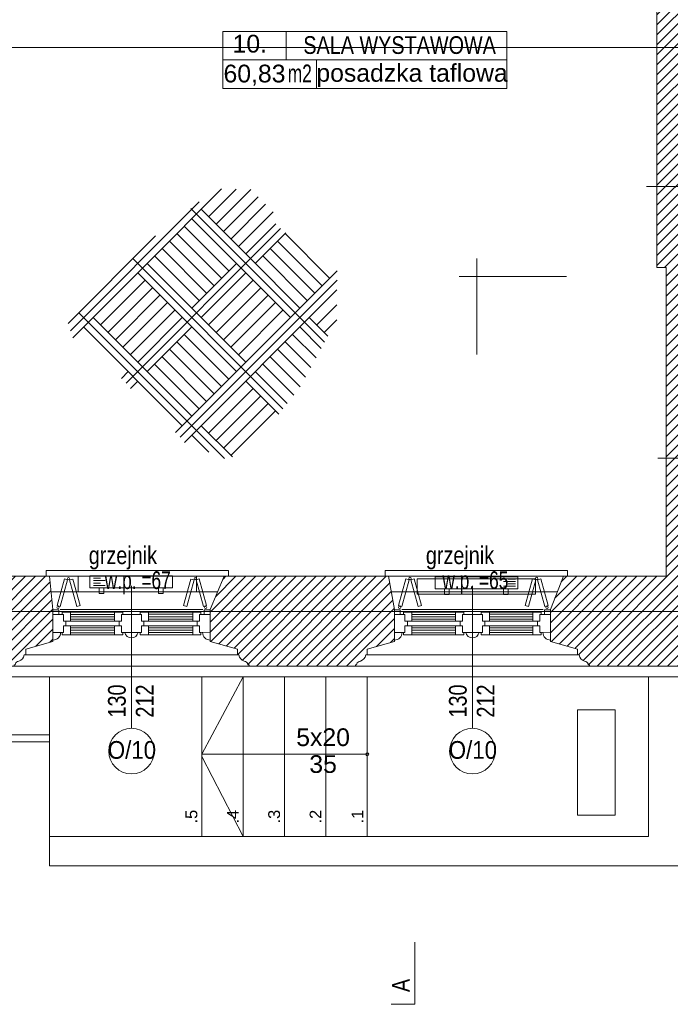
# Model space of a CAD drawing. Header units: millimetres. Extents: x -573548 to 674770, y -184010 to -47794.
# Tile 84 of 181: x 96105 to 101612, y -133345 to -125018. Entities that reach past the tile are written whole.
import ezdxf
from ezdxf.enums import TextEntityAlignment as Align

# ---------------------------------------------------------------- set-up
doc = ezdxf.new("R2010")
doc.units = ezdxf.units.MM
for name, color, linetype, lineweight in [('A.03 RZUT PARTERU_is$0$0_Nr_pióra__25', 8, 'Continuous', 9), ('A.03 RZUT PARTERU_is$0$A-OPISY-2_Nr_pióra__2', 8, 'Continuous', 9), ('A.03 RZUT PARTERU_is$0$A-OPISY-3_Nr_pióra__6', 8, 'Continuous', 9), ('A.03 RZUT PARTERU_is$0$COKÓŁ_Nr_pióra__1', 8, 'Continuous', 9), ('A.03 RZUT PARTERU_is$0$detalokna_Nr_pióra__1', 8, 'Continuous', 9), ('A.03 RZUT PARTERU_is$0$detalokna_Nr_pióra__2', 8, 'Continuous', 9), ('A.03 RZUT PARTERU_is$0$detalokna_Nr_pióra__8', 8, 'Continuous', 9), ('A.03 RZUT PARTERU_is$0$DIM MALY_Nr_pióra__8', 8, 'Continuous', 9), ('A.03 RZUT PARTERU_is$0$Drawing & Figure_Nr_pióra__18', 8, 'Continuous', 9), ('A.03 RZUT PARTERU_is$0$Nowe_0_Nr_pióra__59', 8, 'Continuous', 9), ('A.03 RZUT PARTERU_is$0$Nowe_A-OKNA-OPIS_Nr_pióra__59', 8, 'Continuous', 9), ('A.03 RZUT PARTERU_is$0$Nowe_A_okno_Nr_pióra__59', 8, 'Continuous', 9), ('A.03 RZUT PARTERU_is$0$Nowe_Annotation - Text_Nr_pióra__59', 8, 'Continuous', 9), ('A.03 RZUT PARTERU_is$0$Nowe_GRZEJNIK_Nr_pióra__59', 8, 'Continuous', 9), ('A.03 RZUT PARTERU_is$0$Nowe_okiennice_Nr_pióra__59', 8, 'Continuous', 9), ('A.03 RZUT PARTERU_is$0$Nowe_SCHODY_Nr_pióra__59', 8, 'Continuous', 9), ('A.03 RZUT PARTERU_is$0$Nowe_WIDOK_Nr_pióra__59', 8, 'Continuous', 9), ('A.03 RZUT PARTERU_is$0$opaska_Nr_pióra__1', 8, 'Continuous', 9), ('A.03 RZUT PARTERU_is$0$opisy inne_Nr_pióra__25', 8, 'Continuous', 9), ('A.03 RZUT PARTERU_is$0$PARAPET_Nr_pióra__7', 8, 'Continuous', 9), ('A.03 RZUT PARTERU_is$0$POSADZKI_Nr_pióra__18', 8, 'Continuous', 9), ('A.03 RZUT PARTERU_is$0$SCHODY_Nr_pióra__1', 8, 'Continuous', 9), ('A.03 RZUT PARTERU_is$0$SCIANY_KONSTR_Nr_pióra__21', 8, 'Continuous', 9), ('A.03 RZUT PARTERU_is$0$Structural - Bearing_Nr_pióra__21', 8, 'Continuous', 9), ('A.03 RZUT PARTERU_is$0$Structural - Grid', 8, 'Continuous', 9), ('A.03 RZUT PARTERU_is$0$Structural - Grid_Nr_pióra__17', 8, 'Continuous', 9), ('SAN_Grzejniki CO na rzucie', 7, 'Continuous', 13)]:
    doc.layers.add(name, color=color, linetype=linetype, lineweight=lineweight)
doc.styles.add('A.03 RZUT PARTERU_is$0$STYL_AUTOMATYCZNY_2', font='arial.ttf')
doc.styles.add('A.03 RZUT PARTERU_is$0$STYL_AUTOMATYCZNY_3', font='arial.ttf', dxfattribs={"width": 0.8})
doc.styles.add('A.03 RZUT PARTERU_is$0$STYL_AUTOMATYCZNY_4', font='arial.ttf', dxfattribs={"width": 0.7})
doc.styles.add('A.03 RZUT PARTERU_is$0$STYL_AUTOMATYCZNY_6', font='arial.ttf', dxfattribs={"width": 0.9})
doc.styles.add('A.03 RZUT PARTERU_is$0$STYL_AUTOMATYCZNY_8', font='arial.ttf', dxfattribs={"width": 0.8})
pattern_1 = [(45, (655149.01, 0), (-42.426407, 42.426407), [])]

# ---------------------------------------------------------------- blocks, each defined once
blk = doc.blocks.new('A.03 RZUT PARTERU_is$0$Standardowy znacznik osi_3')
at = {"layer": 'A.03 RZUT PARTERU_is$0$Structural - Grid_Nr_pióra__17'}
blk.add_line((2962.2, 0), (40906.6, 0), dxfattribs=at)
at = {"layer": 'A.03 RZUT PARTERU_is$0$Structural - Grid_Nr_pióra__17', "style": 'A.03 RZUT PARTERU_is$0$STYL_AUTOMATYCZNY_2'}
for tag, p in [('AC_MarkerText_1_0', (-250, -335)), ('AC_MarkerText_1_1', (44118.7, -335))]:
    blk.add_attdef(tag, text='', height=350, rotation=180, dxfattribs=at).set_placement(p, align=Align.TOP_CENTER)
blk = doc.blocks.new('A.03 RZUT PARTERU_is')
at = {"layer": 'A.03 RZUT PARTERU_is$0$Drawing & Figure_Nr_pióra__18'}
h = blk.add_hatch(dxfattribs=at)
h.set_pattern_fill('Common_Brick_0004', color=256, style=0, pattern_type=2)
h.set_pattern_definition(pattern_1)
h.paths.add_polyline_path([(755746.2, -99673.5), (756133.4, -99674.1), (756716.2, -99675.1), (756716.2, -99753.6), (756716.2, -99893.6), (756716.2, -101430.2), (756716.3, -102115.2), (756796.3, -102115.2), (756796.3, -103725.2), (756796.3, -104725.5), (755926.3, -104725.5), (755817.1, -105005.5), (755817.1, -105264.9), (755817.1, -105275.5), (756046.6, -105340.5), (756046.6, -105390.9), (756059.3, -105390.9, 0.270785), (756104.9, -105442), (756115.7, -105446.2, -0.334097), (756136.3, -105475.2), (756146.3, -105475.2), (756146.3, -105485.5), (756211.3, -105485.5), (757111.3, -105485.5), (757176.3, -105485.5), (757176.3, -105475.2), (757186.3, -105475.2, -0.334097), (757206.9, -105446.2), (757217.6, -105442, 0.270785), (757263.3, -105390.9), (757275.9, -105390.9), (757275.9, -105340.5), (757505.5, -105275.5), (757505.5, -105005.5), (757526.3, -104725.5), (757436.3, -104725.5), (757436.3, -103725.2), (757436.3, -102275.5), (759465.1, -102275.5), (759596.3, -102275.5), (759596.3, -103725.5), (759787.7, -103717.6), (759917.7, -103717.6), (759917.7, -103716.6), (759917.7, -101677.4), (759917.7, -101626.4), (759787.7, -101626.4), (759596.3, -101645.2), (759596.3, -102135.2), (759462.8, -102135.4), (757426.4, -102137.7), (757439.7, -101430.2), (757456.3, -100544.9), (757736.3, -100544.9), (757742.5, -100204.9), (757882.5, -100204.9), (757882.5, -100544.9), (759596.3, -100544.9), (759596.3, -100746.2), (759917.7, -100746.2), (759917.7, -100544.9), (760956.3, -100544.9), (760956.3, -99964.9), (757626.6, -99964.9), (757596.9, -100013.9), (757592.6, -99997.5), (757626.6, -99964.9), (757336.3, -99964.9), (757336.3, -99844.9), (757341.2, -98890.5), (757356.3, -96002.6), (757356.3, -96002.4), (757236.7, -96002.4), (756780.6, -96045), (756786.1, -98890.5), (756786.3, -98965.2), (756133.4, -98964.1), (755746.2, -98963.5)])
h = blk.add_hatch(dxfattribs=at)
h.set_pattern_fill('Common_Brick_0004', color=256, style=0, pattern_type=2)
h.set_pattern_definition(pattern_1)
h.paths.add_polyline_path([(735455.7, -98345.2), (735395.7, -98345.2), (735395.7, -98360.2), (735408.7, -98360.2), (735408.7, -98372.2, -0.371445), (735421.7, -98388.1), (735421.7, -98460.5, 0.436052), (735431.7, -98470.2), (735431.7, -98485.2), (735455.7, -98485.2), (735776.3, -98485.2), (736135, -98343.5), (736135, -98085.2), (737045, -98085.2), (737045, -97887.4), (737050.6, -97887.4), (738195, -97887.4), (738195, -98085.2), (742776.3, -98085.2), (742776.3, -98665.2), (743719.8, -98665.2), (743719.8, -98281.5), (744542.7, -98281.5), (744542.7, -98665.2), (746016.3, -98665.2), (746016.3, -98855.2), (746159.7, -98855.2), (746159.7, -98855), (746166.3, -98665.2), (747246.3, -98665.2), (747246.3, -98365.2), (747246.3, -98095.2), (747282, -97255.2), (747610.7, -97256.4), (750156.3, -97265.2), (750156.3, -98890.5), (750156.3, -99595.2), (750436.3, -99595.2), (750436.3, -99735.2), (750156.3, -99735.2), (750156.3, -100105.2), (749506.3, -100105.2), (748146.3, -100105.2), (748237.5, -100675.2), (747316.3, -100675.2), (747277.5, -100675.2), (747316.3, -100105.2), (746116.3, -100105.2), (746127, -99795.6), (745975, -99795.5), (745966.3, -100035.2), (745736.3, -100035.2), (745736.3, -100220.1), (745386.3, -100158.5), (745386.3, -100035.2), (744686.1, -100035.2), (744686.1, -100035.2), (744686.1, -100011, 0.414287), (744682.1, -100007), (744608, -100007), (744608, -100035.2), (744572.3, -100035.2), (744572.3, -100138.2), (744608, -100138.2), (744608, -100165.2), (744656.3, -100165.2), (744636.3, -100774.1), (744815.5, -100774.1), (744836.8, -100774), (744836.8, -101430.2), (744836.8, -101978.1), (744836.8, -102684), (744826.3, -102684), (744826.3, -102684.1), (743396.3, -102684.1), (743396.3, -102194.7), (743396.3, -102194.7), (743396.3, -102197.7), (743266.3, -102197.7), (743266.3, -102197.5), (742673.3, -102209.9), (742676.3, -102949.1), (743286.3, -102938.9), (743416.3, -102938.9), (743416.3, -102835.5), (744796.3, -102835.5), (744796.3, -103312.4), (744796.3, -104725.5), (744416.3, -104725.5), (744326.3, -105075.5), (744326.3, -105485.5), (744326.3, -105509.5), (744341.3, -105509.5, 0.436052), (744351, -105519.5), (744423.4, -105519.5, -0.371445), (744439.3, -105532.5), (744451.3, -105532.5), (744451.3, -105545.5), (744466.3, -105545.5), (744466.3, -105485.5), (745121.3, -105485.5), (745186.3, -105485.5), (745186.3, -105475.2), (745196.3, -105475.2, -0.334097), (745216.9, -105446.2), (745227.6, -105442, 0.270785), (745273.3, -105390.9), (745285.9, -105390.9), (745285.9, -105340.5), (745515.5, -105275.5), (745515.5, -105005.5), (745512, -104885.5), (745507.4, -104725.5), (745137.4, -104725.5), (745137.4, -103312.4), (745137.4, -101978.1), (745137.4, -101430.2), (745137.4, -100774.2), (749506.3, -100756.7), (750166.3, -100754.1), (750165.2, -101260.5), (750445.2, -101260.5), (750445.2, -101400.5), (750165.2, -101400.5), (750165.2, -101430.2), (750166.3, -103065.3), (750296.3, -103065.3), (750875.7, -103065.5), (750885.5, -101430.2), (750896.1, -99665.5), (751746.1, -99666.9), (751746.2, -98956.9), (750736.3, -98955.2), (750736.2, -98955.2), (750736.3, -98890.5), (750740.7, -96695.2), (750336.3, -96678.8), (750206.3, -96678.8), (750206.3, -97105.2), (747610.7, -97087), (747356.3, -97085.2), (747356.3, -96685.2), (747136, -96684.7), (747116.3, -98095.2), (746976.3, -98096.7), (746976.3, -98096.8), (746976.3, -98352.1), (746976.3, -98376.7), (746836.3, -98376.7), (746836.3, -98098.1), (743436.3, -98133.7), (743436.3, -96675.2), (742765, -96656.2), (742765, -97545.2), (736675, -97565.2), (736675, -96685.2), (736435, -96545.2), (736235, -96545.2), (736005, -96545.2), (735981, -96545.2), (735981, -96560.2, 0.436052), (735971, -96570), (735971, -96642.3, -0.371445), (735958, -96658.2), (735958, -96670.2), (735945, -96670.2), (735945, -96685.2), (736005, -96685.2), (736005, -96800.8), (736005, -97495.2), (735455.7, -97495.2)])
h = blk.add_hatch(dxfattribs=at)
h.set_pattern_fill('Common_Brick_0004', color=256, style=0, pattern_type=2)
h.set_pattern_definition(pattern_1)
h.paths.add_polyline_path([(749887.1, -105264.9), (749887.1, -105275.5), (750116.6, -105340.5), (750116.6, -105390.9), (750129.3, -105390.9, 0.270785), (750174.9, -105442), (750185.7, -105446.2, -0.334097), (750206.3, -105475.2), (750216.3, -105475.2), (750216.3, -105485.5), (751211.3, -105485.5), (751276.3, -105485.5), (751276.3, -105475.2), (751286.3, -105475.2, -0.334097), (751306.9, -105446.2), (751317.6, -105442, 0.270785), (751363.3, -105390.9), (751375.9, -105390.9), (751375.9, -105340.5), (751605.5, -105275.5), (751605.5, -105006.2), (751576.3, -104725.5), (750866.3, -104725.5), (750870.1, -104085.5), (750296.3, -104065.7), (750166.3, -104065.7), (750166.3, -104725.5), (750036.3, -104725.5), (749887.1, -105005.5), (749887.1, -105009.2), (749887.1, -105049.2), (749887.2, -105199.2), (749887.1, -105199.2)])
h = blk.add_hatch(dxfattribs=at)
h.set_pattern_fill('Common_Brick_0004', color=256, style=0, pattern_type=2)
h.set_pattern_definition(pattern_1)
h.paths.add_polyline_path([(752937.1, -105264.9), (752937.1, -105275.5), (753166.6, -105340.5), (753166.6, -105390.9), (753179.3, -105390.9, 0.270785), (753224.9, -105442), (753235.7, -105446.2, -0.334097), (753256.3, -105475.2), (753266.3, -105475.2), (753266.3, -105485.5), (754101.3, -105485.5), (754166.3, -105485.5), (754166.3, -105475.2), (754176.3, -105475.2, -0.334097), (754196.9, -105446.2), (754207.6, -105442, 0.270785), (754253.3, -105390.9), (754265.9, -105390.9), (754265.9, -105340.5), (754495.5, -105275.5), (754495.5, -105005.5), (754446.3, -104725.5), (753056.3, -104725.5), (752937.1, -105005.5)])
at = {"layer": 'A.03 RZUT PARTERU_is$0$0_Nr_pióra__25'}
blk.add_lwpolyline([(754668.2, -107819.9), (754668.2, -108344.8), (754468.2, -108344.8)], dxfattribs=at)
at = {"layer": 'A.03 RZUT PARTERU_is$0$A-OPISY-3_Nr_pióra__6'}
for p, q in [((753578.7, -100119), (753578.7, -100359.1)), ((753042.6, -100359), (755447.1, -100359)), ((753835.6, -100359.1), (753835.6, -100599))]:
    blk.add_line(p, q, dxfattribs=at)
blk.add_lwpolyline([(753042.6, -100599), (753042.6, -100119), (755447.1, -100119), (755447.1, -100599)], close=True, dxfattribs=at)
at = {"layer": 'A.03 RZUT PARTERU_is$0$COKÓŁ_Nr_pióra__1'}
blk.add_line((742596.3, -105575.5), (762057, -105575.5), dxfattribs=at)
at = {"layer": 'A.03 RZUT PARTERU_is$0$detalokna_Nr_pióra__1'}
for p, q in [((751276.3, -105485.5), (753266.3, -105485.5)), ((754166.3, -105485.5), (756146.3, -105485.5))]:
    blk.add_line(p, q, dxfattribs=at)
at = {"layer": 'A.03 RZUT PARTERU_is$0$detalokna_Nr_pióra__2'}
for p, q in [((751375.9, -105390.9), (753166.6, -105390.9)), ((754265.9, -105390.9), (756046.6, -105390.9))]:
    blk.add_line(p, q, dxfattribs=at)
for points in [[(751549.1, -104725.5), (751549.1, -104675.5), (753090.4, -104675.5), (753090.4, -104725.5)], [(754419.1, -104725.5), (754419.1, -104675.5), (755960.4, -104675.5), (755960.4, -104725.5)]]:
    blk.add_lwpolyline(points, dxfattribs=at)
at = {"layer": 'A.03 RZUT PARTERU_is$0$detalokna_Nr_pióra__8'}
for p, q in [((751576.3, -104725.5), (753056.3, -104725.5)), ((754446.3, -104725.5), (755926.3, -104725.5)), ((751589.8, -104855.5), (753000.9, -104855.5)), ((754469.1, -104855.5), (755875.6, -104855.5)), ((751668.4, -105005.5), (752874.2, -105005.5)), ((754558.4, -105005.5), (755754.2, -105005.5))]:
    blk.add_line(p, q, dxfattribs=at)
at = {"layer": 'A.03 RZUT PARTERU_is$0$DIM MALY_Nr_pióra__8'}
for p, q in [((756629.2, -101430.2), (757730.4, -101430.2)), ((756725.4, -103725.2), (757531.7, -103725.2))]:
    blk.add_line(p, q, dxfattribs=at)
at = {"layer": 'A.03 RZUT PARTERU_is$0$Nowe_0_Nr_pióra__59'}
blk.add_lwpolyline([(756365.2, -105855.5), (756045.2, -105855.5), (756045.2, -106745.5), (756365.2, -106745.5)], close=True, dxfattribs=at)
at = {"layer": 'A.03 RZUT PARTERU_is$0$Nowe_A-OKNA-OPIS_Nr_pióra__59'}
for p, q in [((752270.5, -104805.5), (752270.5, -106010.7)), ((755156.3, -104805.5), (755156.3, -106010.7))]:
    blk.add_line(p, q, dxfattribs=at)
for centre in [(752270.5, -106203.7), (755156.3, -106203.7)]:
    blk.add_circle(centre, 193, dxfattribs=at)
at = {"layer": 'A.03 RZUT PARTERU_is$0$Nowe_A_okno_Nr_pióra__59'}
for points in [[(751605.5, -105049.6), (751605.5, -105009.6), (751655.5, -105009.6), (751655.5, -105049.6)], [(751605.5, -105049.6), (751605.5, -105199.6), (751695.5, -105199.6), (751695.5, -105144.6), (751715.5, -105144.6), (751715.5, -105104.6), (751695.5, -105104.6), (751695.5, -105049.6)], [(751753.7, -105029.6), (751753.7, -105104.6), (751695.5, -105104.6), (751695.5, -105049.6), (751683.7, -105049.6), (751683.7, -105029.6)], [(752127.2, -105029.5), (752127.3, -105104.5), (752185.5, -105104.5), (752185.4, -105049.5), (752197.2, -105049.4), (752197.2, -105029.5)], [(752413.7, -105029.4), (752413.7, -105104.4), (752355.5, -105104.4), (752355.5, -105049.4), (752343.7, -105049.4), (752343.7, -105029.4)], [(752788.8, -105029.3), (752788.8, -105104.3), (752847, -105104.3), (752847, -105049.3), (752858.8, -105049.3), (752858.8, -105029.3)], [(752937, -105049.2), (752937.1, -105199.2), (752847.1, -105199.3), (752847, -105144.3), (752827, -105144.3), (752827, -105104.3), (752847, -105104.3), (752847, -105049.3)], [(752887, -105049.2), (752887, -105009.2), (752937, -105009.2), (752937, -105049.2)], [(754495.5, -105049.6), (754495.5, -105009.6), (754545.5, -105009.6), (754545.5, -105049.6)], [(754495.5, -105049.6), (754495.5, -105199.6), (754585.5, -105199.6), (754585.5, -105144.6), (754605.5, -105144.6), (754605.5, -105104.6), (754585.5, -105104.6), (754585.5, -105049.6)], [(754643.7, -105029.6), (754643.7, -105104.6), (754585.5, -105104.6), (754585.5, -105049.6), (754573.7, -105049.6), (754573.7, -105029.6)], [(755013, -105029.5), (755013, -105104.5), (755071.2, -105104.5), (755071.2, -105049.5), (755083, -105049.4), (755083, -105029.5)], [(755299.5, -105029.4), (755299.5, -105104.4), (755241.3, -105104.4), (755241.3, -105049.4), (755229.5, -105049.4), (755229.5, -105029.4)], [(755668.8, -105029.3), (755668.8, -105104.3), (755727, -105104.3), (755727, -105049.3), (755738.8, -105049.3), (755738.8, -105029.3)], [(755817, -105049.2), (755817.1, -105199.2), (755727.1, -105199.3), (755727, -105144.3), (755707, -105144.3), (755707, -105104.3), (755727, -105104.3), (755727, -105049.3)], [(755767, -105049.2), (755767, -105009.2), (755817, -105009.2), (755817, -105049.2)], [(751753.7, -105219.6), (751753.7, -105144.6), (751695.5, -105144.6), (751695.5, -105199.6), (751683.7, -105199.6), (751683.7, -105219.6)], [(752127.3, -105219.5), (752127.3, -105144.5), (752185.5, -105144.5), (752185.5, -105199.4), (752197.3, -105199.4), (752197.3, -105219.4)], [(752413.7, -105219.4), (752413.7, -105144.4), (752355.5, -105144.4), (752355.5, -105199.4), (752343.7, -105199.4), (752343.7, -105219.4)], [(752788.9, -105219.3), (752788.8, -105144.3), (752847, -105144.3), (752847.1, -105199.3), (752858.9, -105199.3), (752858.9, -105219.3)], [(754643.7, -105219.6), (754643.7, -105144.6), (754585.5, -105144.6), (754585.5, -105199.6), (754573.7, -105199.6), (754573.7, -105219.6)], [(755013.1, -105219.5), (755013, -105144.5), (755071.2, -105144.5), (755071.3, -105199.4), (755083.1, -105199.4), (755083.1, -105219.4)], [(755299.5, -105219.4), (755299.5, -105144.4), (755241.3, -105144.4), (755241.3, -105199.4), (755229.5, -105199.4), (755229.5, -105219.4)], [(755668.9, -105219.3), (755668.8, -105144.3), (755727, -105144.3), (755727.1, -105199.3), (755738.9, -105199.3), (755738.9, -105219.3)]]:
    blk.add_lwpolyline(points, close=True, dxfattribs=at)
for points in [[(752127.2, -105029.5), (751753.7, -105029.6)], [(751753.7, -105047.1), (752127.2, -105047.1)], [(751753.7, -105067.1), (752127.2, -105067.1)], [(752275.5, -105199.4), (752185.5, -105199.4), (752185.5, -105144.5), (752165.5, -105144.5), (752165.5, -105104.5), (752185.5, -105104.5), (752185.4, -105049.5), (752275.4, -105049.4), (752275.4, -105049.4)], [(752265.5, -105199.4), (752355.5, -105199.4), (752355.5, -105144.4), (752375.5, -105144.4), (752375.5, -105104.4), (752355.5, -105104.4), (752355.5, -105049.4), (752265.5, -105049.4), (752265.5, -105049.4)], [(752413.7, -105029.4), (752788.8, -105029.3)], [(752788.8, -105046.8), (752413.7, -105047)], [(752788.8, -105066.8), (752413.7, -105067)], [(755013, -105029.5), (754643.7, -105029.6)], [(754643.7, -105047.1), (755013, -105047.1)], [(754643.7, -105067.1), (755013, -105067.1)], [(755161.3, -105199.4), (755071.3, -105199.4), (755071.2, -105144.5), (755051.2, -105144.5), (755051.2, -105104.5), (755071.2, -105104.5), (755071.2, -105049.5), (755161.2, -105049.4), (755161.2, -105049.4)], [(755151.3, -105199.4), (755241.3, -105199.4), (755241.3, -105144.4), (755261.3, -105144.4), (755261.3, -105104.4), (755241.3, -105104.4), (755241.3, -105049.4), (755151.3, -105049.4), (755151.3, -105049.4)], [(755299.5, -105029.4), (755668.8, -105029.3)], [(755668.8, -105046.8), (755299.5, -105047)], [(755668.8, -105066.8), (755299.5, -105067)], [(751753.7, -105087.1), (752127.3, -105087.1)], [(751753.7, -105104.6), (752127.3, -105104.5)], [(751753.7, -105144.6), (752127.3, -105144.5)], [(752788.8, -105086.8), (752413.7, -105087)], [(752788.8, -105104.3), (752413.7, -105104.4)], [(752788.8, -105144.3), (752413.7, -105144.4)], [(752788.9, -105161.8), (752413.7, -105162)], [(754643.7, -105087.1), (755013, -105087.1)], [(754643.7, -105104.6), (755013, -105104.5)], [(754643.7, -105144.6), (755013, -105144.5)], [(755668.8, -105086.8), (755299.5, -105087)], [(755668.8, -105104.3), (755299.5, -105104.4)], [(755668.8, -105144.3), (755299.5, -105144.4)], [(755668.9, -105161.8), (755299.5, -105162)], [(751753.7, -105162.1), (752127.3, -105162.1)], [(751753.7, -105182.1), (752127.3, -105182.1)], [(751753.7, -105202.1), (752127.3, -105202.1)], [(752127.3, -105219.5), (751753.7, -105219.6)], [(752788.9, -105181.8), (752413.7, -105182)], [(752788.9, -105201.8), (752413.7, -105202)], [(752413.7, -105219.4), (752788.9, -105219.3)], [(754643.7, -105162.1), (755013.1, -105162.1)], [(754643.7, -105182.1), (755013.1, -105182.1)], [(754643.7, -105202.1), (755013.1, -105202.1)], [(755013.1, -105219.5), (754643.7, -105219.6)], [(755668.9, -105181.8), (755299.5, -105182)], [(755668.9, -105201.8), (755299.5, -105202)], [(755299.5, -105219.4), (755668.9, -105219.3)]]:
    blk.add_lwpolyline(points, dxfattribs=at)
for points in [[(752326.7, -105199.4), (752214.3, -105199.4, 0.845314)], [(755212.5, -105199.4), (755100.1, -105199.4, 0.845314)]]:
    blk.add_lwpolyline(points, format="xyb", close=True, dxfattribs=at)
at = {"layer": 'A.03 RZUT PARTERU_is$0$Nowe_GRZEJNIK_Nr_pióra__59'}
for points in [[(751819.8, -104855.5), (752819.8, -104855.5), (752819.8, -104725.5), (751819.8, -104725.5)], [(754689.8, -104875.9), (755689.8, -104875.9), (755689.8, -104745.9), (754689.8, -104745.9)]]:
    blk.add_lwpolyline(points, close=True, dxfattribs=at)
at = {"layer": 'A.03 RZUT PARTERU_is$0$Nowe_okiennice_Nr_pióra__59'}
for points in [[(751668.1, -104980.7), (751640.3, -104973), (751702.4, -104748), (751730.2, -104755.7)], [(751807.7, -104981.3), (751835.5, -104973.7), (751773.4, -104748.7), (751745.6, -104756.4)], [(752739.5, -104981.3), (752711.7, -104973.7), (752773.8, -104748.7), (752801.6, -104756.4)], [(752879.1, -104980.7), (752906.9, -104973), (752844.8, -104748), (752817, -104755.7)], [(754558.1, -104979.9), (754530.3, -104972.3), (754592.4, -104747.3), (754620.2, -104755)], [(754697.7, -104980.6), (754725.5, -104972.9), (754663.4, -104748), (754635.6, -104755.6)], [(755629.5, -104980.6), (755601.7, -104972.9), (755663.8, -104748), (755691.6, -104755.6)], [(755769.1, -104979.9), (755796.9, -104972.3), (755734.8, -104747.3), (755707, -104755)]]:
    blk.add_lwpolyline(points, close=True, dxfattribs=at)
for centre in [(751737.6, -104744.1), (752809.6, -104744.1), (754627.6, -104743.4), (755699.6, -104743.4), (751649.6, -104989.1), (752897.7, -104989.1), (754539.6, -104988.3), (755787.7, -104988.3)]:
    blk.add_circle(centre, 9.4, dxfattribs=at)
at = {"layer": 'A.03 RZUT PARTERU_is$0$Nowe_SCHODY_Nr_pióra__59'}
for p, q in [((756646.3, -105575.5), (756646.3, -106925.5)), ((756646.3, -106925.5), (756146.3, -106925.5)), ((756906.3, -107173.1), (756146.3, -107173.1))]:
    blk.add_line(p, q, dxfattribs=at)
at = {"layer": 'A.03 RZUT PARTERU_is$0$Nowe_WIDOK_Nr_pióra__59'}
for centre, start, end in [((751605.5, -105199.6), 270.46447, 0.079), ((752938.1, -105199.6), 179.921, 269.53553), ((754495.5, -105199.6), 270.46447, 0.079), ((755818.1, -105199.6), 179.921, 269.53553)]:
    blk.add_arc(centre, 65.3, start, end, dxfattribs=at)
at = {"layer": 'A.03 RZUT PARTERU_is$0$opaska_Nr_pióra__1'}
for points in [[(749356, -106065.5), (751576.3, -106065.5)], [(749397.7, -106125.5), (751576.3, -106125.5)]]:
    blk.add_lwpolyline(points, dxfattribs=at)
at = {"layer": 'A.03 RZUT PARTERU_is$0$opisy inne_Nr_pióra__25'}
for p, q in [((755193, -102038.8), (755193, -102850.2)), ((755952.8, -102188.8), (755043, -102188.8))]:
    blk.add_line(p, q, dxfattribs=at)
at = {"layer": 'A.03 RZUT PARTERU_is$0$POSADZKI_Nr_pióra__18'}
for p, q in [((753033.2, -101449.3), (752403.3, -102079.3)), ((753156.9, -101451.5), (752923.8, -101684.6)), ((753280.5, -101453.7), (752986.7, -101747.5)), ((752842.9, -101559.6), (751754.3, -102648.2)), ((753343.4, -101516.6), (753049.6, -101810.4)), ((753406.3, -101579.5), (753112.5, -101873.3)), ((752773.2, -101614.1), (753905.1, -102746)), ((753278.3, -102039.2), (752860.8, -101621.7)), ((753469.2, -101642.4), (753175.4, -101936.3)), ((752780.7, -101701.8), (753198.3, -102119.3)), ((753492.8, -101744.7), (753238.3, -101999.2)), ((753532.9, -101784.7), (752225.2, -103092.4)), ((753032.4, -102205.1), (752654.9, -101827.6)), ((753095.3, -102142.2), (752717.8, -101764.7)), ((753576.2, -101821.4), (753318.4, -102079.3)), ((753947.5, -102205.1), (753570, -101827.6)), ((752475, -101847.4), (751734.8, -102587.6)), ((752969.5, -102268), (752592, -101890.5)), ((753884.6, -102268), (753507.1, -101890.5)), ((752906.6, -102330.9), (752529.1, -101953.4)), ((753821.7, -102330.9), (753444.2, -101953.4)), ((752403.3, -102079.3), (751905.7, -102576.9)), ((752283.1, -102039.2), (753552.9, -103308.9)), ((753238.3, -102914.3), (752403.3, -102079.3)), ((752843.7, -102393.8), (752466.2, -102016.3)), ((753158.2, -102079.3), (752780.7, -102456.7)), ((753695.9, -102456.7), (753278.3, -102039.2)), ((753758.8, -102393.8), (753381.3, -102016.3)), ((751773.7, -102708.8), (752323.2, -102159.3)), ((752323.2, -102159.3), (753158.2, -102994.4)), ((753238.3, -102159.3), (752860.8, -102536.8)), ((753198.3, -102119.3), (753615.8, -102536.8)), ((754010.4, -102142.2), (753198.3, -102954.3)), ((752008.6, -102599.7), (752386.1, -102222.3)), ((754010.5, -102222.1), (752682.7, -103549.9)), ((752923.8, -102599.7), (753301.2, -102222.3)), ((752071.6, -102662.6), (752449, -102285.2)), ((754009.8, -102302.9), (752719.1, -103593.6)), ((752986.7, -102662.6), (753364.1, -102285.2)), ((752134.5, -102725.5), (752511.9, -102348.1)), ((752197.4, -102788.4), (752574.8, -102411)), ((753049.6, -102725.5), (753427, -102348.1)), ((753112.5, -102788.4), (753489.9, -102411)), ((751825.6, -102496.8), (753057.6, -103728.8)), ((752260.3, -102851.4), (752637.7, -102473.9)), ((753175.4, -102851.4), (753552.8, -102473.9)), ((753838.9, -102599.7), (754009.4, -102429.2)), ((752780.7, -103371.8), (751945.7, -102536.8)), ((752700.7, -102536.8), (752323.2, -102914.3)), ((753775.9, -102536.8), (753933.3, -102694.2)), ((753901.8, -102662.6), (754008.9, -102555.5)), ((751865.6, -102616.9), (752700.7, -103451.9)), ((752780.7, -102616.9), (752403.3, -102994.4)), ((753876.8, -102797.9), (753695.9, -102616.9)), ((753032.4, -103120.2), (752654.9, -102742.7)), ((753095.3, -103057.3), (752717.8, -102679.8)), ((753788.1, -102960.8), (753570, -102742.7)), ((753832.5, -102879.3), (753632.9, -102679.8)), ((752969.5, -103183.1), (752592, -102805.6)), ((753743.7, -103042.2), (753507.1, -102805.6)), ((752906.6, -103246), (752529.1, -102868.5)), ((753699.3, -103123.6), (753444.2, -102868.5)), ((752243.1, -102994.4), (752185.1, -103052.3)), ((752843.7, -103308.9), (752466.2, -102931.5)), ((753198.3, -102954.3), (752642.7, -103509.9)), ((753318.4, -102994.4), (753588.2, -103264.2)), ((753643.8, -103193.9), (753381.3, -102931.5)), ((752323.2, -103074.5), (752261.6, -103136.1)), ((753517.5, -103353.7), (753238.3, -103074.5)), ((752923.8, -103514.8), (753301.2, -103137.4)), ((752986.7, -103577.7), (753364.1, -103200.3)), ((753049.6, -103640.6), (753427, -103263.2)), ((753112.5, -103703.6), (753489.9, -103326.1)), ((752860.8, -103451.9), (753124.7, -103715.7)), ((752924.3, -103675.6), (752780.7, -103532))]:
    blk.add_line(p, q, dxfattribs=at)
at = {"layer": 'A.03 RZUT PARTERU_is$0$SCHODY_Nr_pióra__1'}
for p, q in [((751576.3, -105578.2), (751576.3, -106925.5)), ((752866.3, -105575.5), (752866.3, -106925.5)), ((753216.3, -105575.5), (753216.3, -106925.5)), ((753566.3, -105575.5), (753566.3, -106925.5)), ((753916.3, -105575.5), (753916.3, -106925.5)), ((754266.3, -105575.5), (754266.3, -106925.5)), ((756146.3, -106925.5), (751576.3, -106925.5)), ((751576.3, -106925.5), (751576.3, -107173.1)), ((756406.3, -107173.1), (751576.3, -107173.1))]:
    blk.add_line(p, q, dxfattribs=at)
for points in [[(752866.3, -106230.5), (753216.3, -105575.5)], [(754266.3, -106230.5), (753113.8, -106230.5), (752866.3, -106230.5)], [(752866.3, -106250.5), (753216.3, -106925.5)]]:
    blk.add_lwpolyline(points, dxfattribs=at)
blk.add_lwpolyline([(754279, -106230.5, 1), (754253.5, -106230.5, 1)], format="xyb", close=True, dxfattribs=at)
at = {"layer": 'A.03 RZUT PARTERU_is$0$SCIANY_KONSTR_Nr_pióra__21'}
blk.add_line((753056.3, -104725.5), (754446.3, -104725.5), dxfattribs=at)
at = {"layer": 'A.03 RZUT PARTERU_is$0$Structural - Bearing_Nr_pióra__21'}
for p, q in [((756716.3, -102115.2), (756716.2, -99893.6)), ((756716.3, -102115.2), (756796.3, -102115.2)), ((756796.3, -104725.5), (756796.3, -102115.2)), ((750866.3, -104725.5), (751576.3, -104725.5)), ((751605.5, -105006.2), (751576.3, -104725.5)), ((752937.1, -105005.5), (753056.3, -104725.5)), ((754495.5, -105005.5), (754446.3, -104725.5)), ((755817.1, -105005.5), (755926.3, -104725.5)), ((754166.3, -105485.5), (753266.3, -105485.5)), ((756211.3, -105485.5), (757176.3, -105485.5))]:
    blk.add_line(p, q, dxfattribs=at)
blk.add_lwpolyline([(756796.3, -104725.5), (755926.3, -104725.5)], dxfattribs=at)
for points in [[(751211.3, -105485.5), (751276.3, -105485.5), (751276.3, -105475.2), (751286.3, -105475.2, -0.334097), (751306.9, -105446.2), (751317.6, -105442, 0.270785), (751363.3, -105390.9), (751375.9, -105390.9), (751375.9, -105340.5), (751605.5, -105275.5), (751605.5, -105005.5)], [(753331.3, -105485.5), (753266.3, -105485.5), (753266.3, -105475.2), (753256.3, -105475.2, 0.334097), (753235.7, -105446.2), (753224.9, -105442, -0.270785), (753179.3, -105390.9), (753166.6, -105390.9), (753166.6, -105340.5), (752937.1, -105275.5), (752937.1, -105005.5)], [(754101.3, -105485.5), (754166.3, -105485.5), (754166.3, -105475.2), (754176.3, -105475.2, -0.334097), (754196.9, -105446.2), (754207.6, -105442, 0.270785), (754253.3, -105390.9), (754265.9, -105390.9), (754265.9, -105340.5), (754495.5, -105275.5), (754495.5, -105005.5)], [(756211.3, -105485.5), (756146.3, -105485.5), (756146.3, -105475.2), (756136.3, -105475.2, 0.334097), (756115.7, -105446.2), (756104.9, -105442, -0.270785), (756059.3, -105390.9), (756046.6, -105390.9), (756046.6, -105340.5), (755817.1, -105275.5), (755817.1, -105005.5)]]:
    blk.add_lwpolyline(points, format="xyb", dxfattribs=at)
at = {"layer": 'A.03 RZUT PARTERU_is$0$Structural - Grid', "zscale": 1000, "rotation": 180}
for p in [(776832.4, -100254.9), (776835.6, -105021.8)]:
    blk.add_blockref('A.03 RZUT PARTERU_is$0$Standardowy znacznik osi_3', p, dxfattribs=at)
at = {"layer": 'A.03 RZUT PARTERU_is$0$A-OPISY-2_Nr_pióra__2', "char_height": 150}
for s, insert, attachment_point, style in [('\\A1;{\\pql;\\fArial|b0|i0|c238|p0;\\W1.000000;10.}', (753126.5, -100298.4), 7, 'A.03 RZUT PARTERU_is$0$STYL_AUTOMATYCZNY_2'), ('\\A1;{\\pql;\\fArial|b0|i0|c238|p0;\\W0.800000;SALA WYSTAWOWA}', (753725.1, -100310.1), 7, 'A.03 RZUT PARTERU_is$0$STYL_AUTOMATYCZNY_3'), ('\\A1;{\\pqr;\\fArial|b0|i0|c238|p0;\\W0.700000;m2}', (753797.1, -100397.6), 3, 'A.03 RZUT PARTERU_is$0$STYL_AUTOMATYCZNY_4'), ('\\A1;{\\pql;\\fArial|b0|i0|c238|p0;\\W1.000000;60,83}', (753049.6, -100576.7), 7, 'A.03 RZUT PARTERU_is$0$STYL_AUTOMATYCZNY_2'), ('\\A1;{\\pql;\\fArial|b0|i0|c238|p0;\\W1.000000;posadzka taflowa}', (753835.6, -100588.5), 7, 'A.03 RZUT PARTERU_is$0$STYL_AUTOMATYCZNY_2')]:
    blk.add_mtext(s, dxfattribs=dict(at, insert=insert, attachment_point=attachment_point, style=style))
at = {"layer": 'A.03 RZUT PARTERU_is$0$Nowe_A-OKNA-OPIS_Nr_pióra__59', "char_height": 150, "attachment_point": 5, "rotation": 90, "style": 'A.03 RZUT PARTERU_is$0$STYL_AUTOMATYCZNY_3'}
for s, insert in [('\\A1;{\\pqc;\\fArial|b0|i0|c238|p0;\\W0.800000;130}', (752148, -105780)), ('\\A1;{\\pqc;\\fArial|b0|i0|c238|p0;\\W0.800000;212}', (752382.4, -105780)), ('\\A1;{\\pqc;\\fArial|b0|i0|c238|p0;\\W0.800000;130}', (755033.7, -105780)), ('\\A1;{\\pqc;\\fArial|b0|i0|c238|p0;\\W0.800000;212}', (755268.1, -105780))]:
    blk.add_mtext(s, dxfattribs=dict(at, insert=insert))
at = {"layer": 'A.03 RZUT PARTERU_is$0$Nowe_A-OKNA-OPIS_Nr_pióra__59', "char_height": 150, "attachment_point": 5, "style": 'A.03 RZUT PARTERU_is$0$STYL_AUTOMATYCZNY_6'}
for insert in [(752274.5, -106194.8), (755160.2, -106194.8)]:
    blk.add_mtext('\\A1;{\\pqc;\\fArial|b0|i0|c238|p0;\\W0.900000;O/10}', dxfattribs=dict(at, insert=insert))
at = {"layer": 'A.03 RZUT PARTERU_is$0$Nowe_Annotation - Text_Nr_pióra__59', "char_height": 150, "attachment_point": 7, "style": 'A.03 RZUT PARTERU_is$0$STYL_AUTOMATYCZNY_8'}
for insert in [(751909.2, -104667.4), (754762.2, -104667.4)]:
    blk.add_mtext('\\A1;{\\pql;\\fArial|b0|i0|c238|p0;\\W0.800000;grzejnik }', dxfattribs=dict(at, insert=insert))
at = {"layer": 'A.03 RZUT PARTERU_is$0$opisy inne_Nr_pióra__25', "insert": (754625.5, -108129.6), "char_height": 150, "attachment_point": 9, "rotation": 89.99958, "style": 'A.03 RZUT PARTERU_is$0$STYL_AUTOMATYCZNY_3'}
blk.add_mtext('\\A1;{\\pqr;\\fArial|b0|i0|c238|p0;\\W0.800000;A}', dxfattribs=at)
at = {"layer": 'A.03 RZUT PARTERU_is$0$PARAPET_Nr_pióra__7', "char_height": 150, "attachment_point": 7, "style": 'A.03 RZUT PARTERU_is$0$STYL_AUTOMATYCZNY_4'}
for s, insert in [('\\A1;{\\pql;\\fArial|b0|i0|c238|p0;\\W0.700000;w.p. =67}', (752044.4, -104878.4)), ('\\A1;{\\pql;\\fArial|b0|i0|c238|p0;\\W0.700000;w.p. =65}', (754901.8, -104878.1))]:
    blk.add_mtext(s, dxfattribs=dict(at, insert=insert))
at = {"layer": 'A.03 RZUT PARTERU_is$0$SCHODY_Nr_pióra__1', "insert": (753892.4, -106200.7), "char_height": 150, "attachment_point": 5, "line_spacing_factor": 0.907425, "style": 'A.03 RZUT PARTERU_is$0$STYL_AUTOMATYCZNY_2'}
blk.add_mtext('\\A1;{\\pqc;\\fArial|b0|i0|c238|p0;\\W1.000000;5x20\\P\\pqc;\\fArial|b0|i0|c238|p0;\\W1.000000;35}', dxfattribs=at)
at = {"layer": 'A.03 RZUT PARTERU_is$0$SCHODY_Nr_pióra__1', "char_height": 100, "attachment_point": 5, "rotation": 90, "style": 'A.03 RZUT PARTERU_is$0$STYL_AUTOMATYCZNY_2'}
for s, insert in [('\\A1;{\\pqc;\\fArial|b0|i0|c238|p0;\\W1.000000;.5}', (752778.4, -106758.1)), ('\\A1;{\\pqc;\\fArial|b0|i0|c238|p0;\\W1.000000;.4}', (753128.4, -106758.1)), ('\\A1;{\\pqc;\\fArial|b0|i0|c238|p0;\\W1.000000;.3}', (753478.4, -106758.1)), ('\\A1;{\\pqc;\\fArial|b0|i0|c238|p0;\\W1.000000;.2}', (753828.4, -106758.1)), ('\\A1;{\\pqc;\\fArial|b0|i0|c238|p0;\\W1.000000;.1}', (754183.6, -106758.1))]:
    blk.add_mtext(s, dxfattribs=dict(at, insert=insert))

msp = doc.modelspace()

# ---------------------------------------------------------------- linework, layer by layer
at = {"layer": 'SAN_Grzejniki CO na rzucie', "color": 150}
for p, q in [((96728.353, -129742.216), (96788.353, -129742.216)), ((96728.353, -129762.216), (96828.353, -129762.216)), ((96728.353, -129782.216), (96788.353, -129782.216)), ((96728.353, -129802.216), (96828.353, -129802.216)), ((100300.177, -129770), (100200.177, -129770)), ((100300.177, -129750), (100240.177, -129750)), ((100300.177, -129790), (100240.177, -129790)), ((100300.177, -129810), (100200.177, -129810))]:
    msp.add_line(p, q, dxfattribs=at)
for points in [[(97398.353, -129722.216), (96698.353, -129722.216), (96698.353, -129822.216), (97398.353, -129822.216), (97398.353, -129722.216)], [(100320.177, -129730), (99620.177, -129730), (99620.177, -129830), (100320.177, -129830), (100320.177, -129730)], [(96818.353, -129822.216), (96818.353, -129872.216), (96778.353, -129872.216), (96778.353, -129822.216)], [(97318.353, -129822.216), (97318.353, -129872.216), (97278.353, -129872.216), (97278.353, -129822.216)], [(99740.177, -129830), (99740.177, -129880), (99700.177, -129880), (99700.177, -129830)], [(100240.177, -129830), (100240.177, -129880), (100200.177, -129880), (100200.177, -129830)]]:
    msp.add_lwpolyline(points, dxfattribs=at)

# ---------------------------------------------------------------- block references
at = {"color": 150}
msp.add_blockref('A.03 RZUT PARTERU_is', (-655219.604, -25000), dxfattribs=at)

doc.saveas('drawing.dxf')
